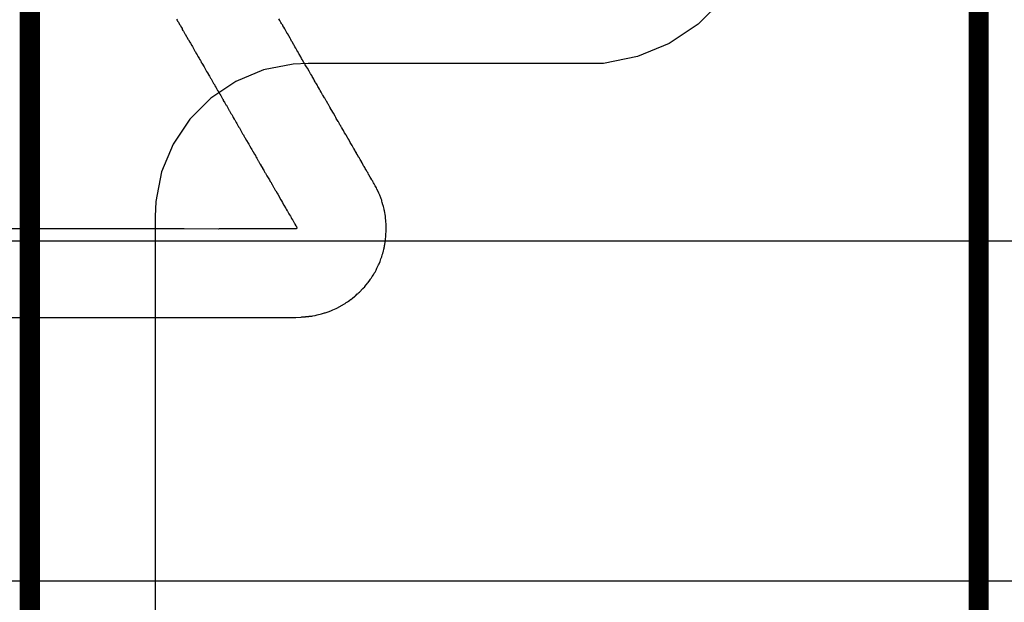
# Model space of a CAD drawing. Header units: inches. Extents: x 0 to 11.2, y -0.2 to 5.5.
# Tile 27 of 57: x 2.575 to 2.82, y 0.955 to 1.1. Entities that reach past the tile are written whole.
import ezdxf

# ---------------------------------------------------------------- set-up
doc = ezdxf.new("R2010")
doc.units = ezdxf.units.IN
doc.header["$MEASUREMENT"] = 0
for name, color, linetype in [('Bottom Layer', 5, 'Continuous'), ('Bottom Overlay', 54, 'Continuous'), ('Top Layer', 1, 'Continuous'), ('Top Overlay', 2, 'Continuous')]:
    doc.layers.add(name, color=color, linetype=linetype)

# ---------------------------------------------------------------- blocks, each defined once
blk = doc.blocks.new('B32921C3104M000_93')
at = {"layer": 'Top Overlay', "const_width": 0.005}
for points in [[(0.25591, 0.11811), (-0.25591, 0.11811)], [(0.25591, -0.11811), (-0.25591, -0.11811)]]:
    blk.add_lwpolyline(points, dxfattribs=at)

msp = doc.modelspace()

# ---------------------------------------------------------------- linework, layer by layer
at = {"layer": 'Bottom Layer'}
for p, q in [((2.75026, 1.10482), (2.74418, 1.09874)), ((2.74418, 1.09874), (2.73703, 1.09397)), ((2.73703, 1.09397), (2.72909, 1.09068)), ((2.64337, 1.08882), (2.63604, 1.08736)), ((2.6471, 1.089), (2.64337, 1.08882)), ((2.71636, 1.089), (2.6471, 1.089)), ((2.6471, 1.089), (2.6471, 1.089)), ((2.72066, 1.089), (2.71636, 1.089)), ((2.72909, 1.09068), (2.72066, 1.089)), ((2.63604, 1.08736), (2.62914, 1.0845)), ((2.62914, 1.0845), (2.62293, 1.08035)), ((2.62293, 1.08035), (2.61765, 1.07507)), ((2.61765, 1.07507), (2.6135, 1.06886)), ((2.6135, 1.06886), (2.61064, 1.06196)), ((2.61064, 1.06196), (2.60918, 1.05463)), ((2.60918, 1.05463), (2.609, 1.0509)), ((2.609, 1.0509), (2.609, 0.746))]:
    msp.add_line(p, q, dxfattribs=at)
at = {"layer": 'Bottom Overlay'}
for p, q in [((2.61432, 1.10005), (2.61449, 1.09978)), ((2.61449, 1.09978), (2.61458, 1.09956)), ((2.61458, 1.09956), (2.6148, 1.09925)), ((2.6148, 1.09925), (2.61511, 1.09867)), ((2.61511, 1.09867), (2.6152, 1.09859)), ((2.6152, 1.09859), (2.61525, 1.0985)), ((2.61525, 1.0985), (2.61556, 1.09792)), ((2.64004, 1.09969), (2.63982, 1.10009)), ((2.64035, 1.09921), (2.64004, 1.09969)), ((2.64052, 1.0989), (2.64035, 1.09921)), ((2.64057, 1.09881), (2.64052, 1.0989)), ((2.64079, 1.0985), (2.64057, 1.09881)), ((2.64083, 1.09832), (2.64079, 1.0985)), ((2.64106, 1.09801), (2.64083, 1.09832)), ((2.61556, 1.09792), (2.61573, 1.09766)), ((2.61573, 1.09766), (2.61578, 1.09748)), ((2.61578, 1.09748), (2.61595, 1.09717)), ((2.61595, 1.09717), (2.61609, 1.09704)), ((2.61609, 1.09704), (2.61644, 1.09637)), ((2.61644, 1.09637), (2.61653, 1.09628)), ((2.61653, 1.09628), (2.61724, 1.09496)), ((2.64128, 1.09761), (2.64106, 1.09801)), ((2.64137, 1.09739), (2.64128, 1.09761)), ((2.64145, 1.0973), (2.64137, 1.09739)), ((2.64181, 1.09664), (2.64145, 1.0973)), ((2.64185, 1.09655), (2.64181, 1.09664)), ((2.64199, 1.09642), (2.64185, 1.09655)), ((2.64261, 1.09527), (2.64199, 1.09642)), ((2.61724, 1.09496), (2.61733, 1.09487)), ((2.61733, 1.09487), (2.61764, 1.09429)), ((2.61764, 1.09429), (2.61781, 1.09403)), ((2.61781, 1.09403), (2.61812, 1.09345)), ((2.61812, 1.09345), (2.6183, 1.09318)), ((2.64278, 1.09496), (2.64261, 1.09527)), ((2.643, 1.09456), (2.64278, 1.09496)), ((2.64318, 1.09429), (2.643, 1.09456)), ((2.64349, 1.09372), (2.64318, 1.09429)), ((2.64354, 1.09363), (2.64349, 1.09372)), ((2.64362, 1.09354), (2.64354, 1.09363)), ((2.64384, 1.09314), (2.64362, 1.09354)), ((2.6183, 1.09318), (2.61857, 1.0927)), ((2.61857, 1.0927), (2.61892, 1.09203)), ((2.61892, 1.09203), (2.61901, 1.09195)), ((2.61901, 1.09195), (2.61905, 1.09186)), ((2.61905, 1.09186), (2.61927, 1.09146)), ((2.61927, 1.09146), (2.6195, 1.09115)), ((2.6195, 1.09115), (2.61963, 1.09084)), ((2.61963, 1.09084), (2.61967, 1.09075)), ((2.64402, 1.09283), (2.64384, 1.09314)), ((2.64438, 1.09217), (2.64402, 1.09283)), ((2.64442, 1.09208), (2.64438, 1.09217)), ((2.64451, 1.09199), (2.64442, 1.09208)), ((2.64482, 1.09141), (2.64451, 1.09199)), ((2.64491, 1.09133), (2.64482, 1.09141)), ((2.64526, 1.09066), (2.64491, 1.09133)), ((2.61967, 1.09075), (2.61998, 1.09031)), ((2.61998, 1.09031), (2.62007, 1.09009)), ((2.62007, 1.09009), (2.62029, 1.08969)), ((2.62029, 1.08969), (2.62047, 1.08942)), ((2.62047, 1.08942), (2.62051, 1.08924)), ((2.62051, 1.08924), (2.6206, 1.08916)), ((2.6206, 1.08916), (2.62065, 1.08907)), ((2.62065, 1.08907), (2.62082, 1.0888)), ((2.62082, 1.0888), (2.62105, 1.0884)), ((2.62105, 1.0884), (2.62122, 1.08814)), ((2.64548, 1.09026), (2.64526, 1.09066)), ((2.64562, 1.08995), (2.64548, 1.09026)), ((2.64575, 1.08982), (2.64562, 1.08995)), ((2.64606, 1.08924), (2.64575, 1.08982)), ((2.64624, 1.08898), (2.64606, 1.08924)), ((2.64641, 1.08867), (2.64624, 1.08898)), ((2.64672, 1.08818), (2.64641, 1.08867)), ((2.62122, 1.08814), (2.62158, 1.08747)), ((2.62158, 1.08747), (2.62184, 1.08699)), ((2.62184, 1.08699), (2.62206, 1.08668)), ((2.62206, 1.08668), (2.6222, 1.08637)), ((2.6222, 1.08637), (2.62224, 1.08628)), ((2.62224, 1.08628), (2.62255, 1.08584)), ((2.64694, 1.08778), (2.64672, 1.08818)), ((2.64734, 1.08703), (2.64694, 1.08778)), ((2.64743, 1.08694), (2.64734, 1.08703)), ((2.64774, 1.08637), (2.64743, 1.08694)), ((2.64779, 1.08628), (2.64774, 1.08637)), ((2.64801, 1.08597), (2.64779, 1.08628)), ((2.6481, 1.08575), (2.64801, 1.08597)), ((2.62255, 1.08584), (2.62282, 1.08535)), ((2.62282, 1.08535), (2.62295, 1.08513)), ((2.62295, 1.08513), (2.62357, 1.08398)), ((2.62357, 1.08398), (2.62375, 1.0838)), ((2.62375, 1.0838), (2.62379, 1.08371)), ((2.62379, 1.08371), (2.62392, 1.0834)), ((2.62392, 1.0834), (2.6241, 1.08309)), ((2.64827, 1.08548), (2.6481, 1.08575)), ((2.64849, 1.08508), (2.64827, 1.08548)), ((2.6486, 1.08484), (2.64849, 1.08508)), ((2.64889, 1.08442), (2.6486, 1.08484)), ((2.64894, 1.08424), (2.64889, 1.08442)), ((2.64916, 1.08393), (2.64894, 1.08424)), ((2.64933, 1.08362), (2.64916, 1.08393)), ((2.64942, 1.0834), (2.64933, 1.08362)), ((2.64956, 1.08327), (2.64942, 1.0834)), ((2.6241, 1.08309), (2.62419, 1.083)), ((2.62419, 1.083), (2.62428, 1.08278)), ((2.62428, 1.08278), (2.6245, 1.08238)), ((2.6245, 1.08238), (2.62459, 1.08229)), ((2.62459, 1.08229), (2.62463, 1.08221)), ((2.62463, 1.08221), (2.62494, 1.08163)), ((2.62494, 1.08163), (2.62512, 1.08136)), ((2.62512, 1.08136), (2.62534, 1.08097)), ((2.62534, 1.08097), (2.62552, 1.0807)), ((2.64973, 1.08296), (2.64956, 1.08327)), ((2.64991, 1.08256), (2.64973, 1.08296)), ((2.65013, 1.08225), (2.64991, 1.08256)), ((2.65035, 1.08185), (2.65013, 1.08225)), ((2.65071, 1.08119), (2.65035, 1.08185)), ((2.6508, 1.0811), (2.65071, 1.08119)), ((2.65115, 1.08043), (2.6508, 1.0811)), ((2.62552, 1.0807), (2.62578, 1.08021)), ((2.62578, 1.08021), (2.62592, 1.07999)), ((2.62592, 1.07999), (2.626, 1.07977)), ((2.626, 1.07977), (2.62614, 1.07955)), ((2.62614, 1.07955), (2.62627, 1.07942)), ((2.62627, 1.07942), (2.62631, 1.07933)), ((2.62631, 1.07933), (2.62645, 1.07902)), ((2.62645, 1.07902), (2.62662, 1.07871)), ((2.62662, 1.07871), (2.62676, 1.07858)), ((2.62676, 1.07858), (2.62702, 1.07809)), ((2.65124, 1.08035), (2.65115, 1.08043)), ((2.6515, 1.07986), (2.65124, 1.08035)), ((2.65159, 1.07964), (2.6515, 1.07986)), ((2.65173, 1.0795), (2.65159, 1.07964)), ((2.65204, 1.07893), (2.65173, 1.0795)), ((2.65208, 1.07884), (2.65204, 1.07893)), ((2.65217, 1.07875), (2.65208, 1.07884)), ((2.65252, 1.07809), (2.65217, 1.07875)), ((2.62702, 1.07809), (2.62746, 1.07725)), ((2.62746, 1.07725), (2.62755, 1.07716)), ((2.62755, 1.07716), (2.62791, 1.07649)), ((2.62791, 1.07649), (2.62808, 1.07623)), ((2.62808, 1.07623), (2.62835, 1.07574)), ((2.65265, 1.07787), (2.65252, 1.07809)), ((2.65272, 1.0778), (2.65265, 1.07787)), ((2.65283, 1.07751), (2.65272, 1.0778)), ((2.65301, 1.07725), (2.65283, 1.07751)), ((2.65323, 1.07685), (2.65301, 1.07725)), ((2.65341, 1.07658), (2.65323, 1.07685)), ((2.65372, 1.07601), (2.65341, 1.07658)), ((2.62835, 1.07574), (2.62848, 1.07552)), ((2.62848, 1.07552), (2.6287, 1.07512)), ((2.6287, 1.07512), (2.62879, 1.07503)), ((2.62879, 1.07503), (2.62884, 1.07495)), ((2.62884, 1.07495), (2.62919, 1.07428)), ((2.62919, 1.07428), (2.62937, 1.07402)), ((2.62937, 1.07402), (2.62963, 1.07353)), ((2.65376, 1.07592), (2.65372, 1.07601)), ((2.65385, 1.07583), (2.65376, 1.07592)), ((2.65403, 1.07552), (2.65385, 1.07583)), ((2.65412, 1.0753), (2.65403, 1.07552)), ((2.65429, 1.07503), (2.65412, 1.0753)), ((2.65456, 1.07455), (2.65429, 1.07503)), ((2.65465, 1.07446), (2.65456, 1.07455)), ((2.65491, 1.07397), (2.65465, 1.07446)), ((2.65502, 1.07373), (2.65491, 1.07397)), ((2.65522, 1.07348), (2.65502, 1.07373)), ((2.62963, 1.07353), (2.62972, 1.07344)), ((2.62972, 1.07344), (2.62981, 1.07322)), ((2.62981, 1.07322), (2.62999, 1.07291)), ((2.62999, 1.07291), (2.63017, 1.07264)), ((2.63017, 1.07264), (2.63079, 1.07149)), ((2.63079, 1.07149), (2.63101, 1.07118)), ((2.63101, 1.07118), (2.6311, 1.07096)), ((2.65527, 1.0734), (2.65522, 1.07348)), ((2.65544, 1.073), (2.65527, 1.0734)), ((2.65553, 1.07291), (2.65544, 1.073)), ((2.65575, 1.07251), (2.65553, 1.07291)), ((2.65589, 1.07229), (2.65575, 1.07251)), ((2.6562, 1.07171), (2.65589, 1.07229)), ((2.65651, 1.07127), (2.6562, 1.07171)), ((2.65655, 1.07109), (2.65651, 1.07127)), ((2.6311, 1.07096), (2.63127, 1.07065)), ((2.63127, 1.07065), (2.63136, 1.07056)), ((2.63136, 1.07056), (2.6314, 1.07047)), ((2.6314, 1.07047), (2.63171, 1.0699)), ((2.63171, 1.0699), (2.6318, 1.06981)), ((2.6318, 1.06981), (2.63216, 1.06915)), ((2.63216, 1.06915), (2.63233, 1.06888)), ((2.63233, 1.06888), (2.6326, 1.06839)), ((2.65695, 1.07052), (2.65655, 1.07109)), ((2.65699, 1.07034), (2.65695, 1.07052)), ((2.65721, 1.07003), (2.65699, 1.07034)), ((2.65761, 1.06928), (2.65721, 1.07003)), ((2.65788, 1.06879), (2.65761, 1.06928)), ((2.65806, 1.06853), (2.65788, 1.06879)), ((2.6326, 1.06839), (2.63291, 1.06782)), ((2.63291, 1.06782), (2.63311, 1.06757)), ((2.63311, 1.06757), (2.63333, 1.06709)), ((2.63333, 1.06709), (2.6334, 1.06702)), ((2.6334, 1.06702), (2.63344, 1.06693)), ((2.63344, 1.06693), (2.63375, 1.06636)), ((2.63375, 1.06636), (2.63397, 1.06605)), ((2.65841, 1.06786), (2.65806, 1.06853)), ((2.6585, 1.06777), (2.65841, 1.06786)), ((2.65872, 1.06737), (2.6585, 1.06777)), ((2.65883, 1.06713), (2.65872, 1.06737)), ((2.65912, 1.06671), (2.65883, 1.06713)), ((2.65916, 1.06653), (2.65912, 1.06671)), ((2.65938, 1.06622), (2.65916, 1.06653)), ((2.63397, 1.06605), (2.63411, 1.06574)), ((2.63411, 1.06574), (2.63415, 1.06565)), ((2.63415, 1.06565), (2.63435, 1.0654)), ((2.63435, 1.0654), (2.63468, 1.06476)), ((2.63468, 1.06476), (2.63477, 1.06467)), ((2.63477, 1.06467), (2.63512, 1.06401)), ((2.63512, 1.06401), (2.63521, 1.06392)), ((2.63521, 1.06392), (2.63539, 1.06352)), ((2.65969, 1.06565), (2.65938, 1.06622)), ((2.65978, 1.06556), (2.65969, 1.06565)), ((2.65996, 1.06525), (2.65978, 1.06556)), ((2.66005, 1.06503), (2.65996, 1.06525)), ((2.66036, 1.06459), (2.66005, 1.06503)), ((2.6604, 1.0645), (2.66036, 1.06459)), ((2.66054, 1.06419), (2.6604, 1.0645)), ((2.66062, 1.0641), (2.66054, 1.06419)), ((2.66093, 1.06352), (2.66062, 1.0641)), ((2.63539, 1.06352), (2.63543, 1.06343)), ((2.63543, 1.06343), (2.63574, 1.06299)), ((2.63574, 1.06299), (2.63579, 1.06281)), ((2.63579, 1.06281), (2.63608, 1.06239)), ((2.63608, 1.06239), (2.63619, 1.06215)), ((2.63619, 1.06215), (2.63636, 1.06184)), ((2.63636, 1.06184), (2.63645, 1.06175)), ((2.63645, 1.06175), (2.6365, 1.06166)), ((2.6365, 1.06166), (2.63685, 1.061)), ((2.66098, 1.06343), (2.66093, 1.06352)), ((2.66107, 1.06335), (2.66098, 1.06343)), ((2.66124, 1.06304), (2.66107, 1.06335)), ((2.66129, 1.06286), (2.66124, 1.06304)), ((2.66151, 1.06255), (2.66129, 1.06286)), ((2.66182, 1.06197), (2.66151, 1.06255)), ((2.66186, 1.06189), (2.66182, 1.06197)), ((2.66195, 1.0618), (2.66186, 1.06189)), ((2.662, 1.06171), (2.66195, 1.0618)), ((2.66206, 1.06164), (2.662, 1.06171)), ((2.66217, 1.06135), (2.66206, 1.06164)), ((2.66226, 1.06127), (2.66217, 1.06135)), ((2.63685, 1.061), (2.63703, 1.06073)), ((2.63703, 1.06073), (2.63729, 1.06025)), ((2.63729, 1.06025), (2.63747, 1.05998)), ((2.63747, 1.05998), (2.63769, 1.05958)), ((2.63769, 1.05958), (2.63787, 1.05932)), ((2.63787, 1.05932), (2.63798, 1.05903)), ((2.63798, 1.05903), (2.63805, 1.05896)), ((2.63805, 1.05896), (2.63822, 1.05865)), ((2.66257, 1.06069), (2.66226, 1.06127)), ((2.66275, 1.06042), (2.66257, 1.06069)), ((2.66297, 1.06003), (2.66275, 1.06042)), ((2.66306, 1.0598), (2.66297, 1.06003)), ((2.66315, 1.05972), (2.66306, 1.0598)), ((2.66319, 1.05963), (2.66315, 1.05972)), ((2.66326, 1.05956), (2.66319, 1.05963)), ((2.66337, 1.05927), (2.66326, 1.05956)), ((2.66355, 1.05901), (2.66337, 1.05927)), ((2.66381, 1.05852), (2.66355, 1.05901)), ((2.63822, 1.05865), (2.63849, 1.05817)), ((2.63849, 1.05817), (2.63858, 1.05808)), ((2.63858, 1.05808), (2.63893, 1.05741)), ((2.63893, 1.05741), (2.63902, 1.05733)), ((2.63902, 1.05733), (2.63906, 1.05724)), ((2.63906, 1.05724), (2.63937, 1.05666)), ((2.63937, 1.05666), (2.63955, 1.0564)), ((2.66397, 1.05823), (2.66381, 1.05852)), ((2.66414, 1.05797), (2.66397, 1.05823)), ((2.66425, 1.05768), (2.66414, 1.05797)), ((2.66454, 1.05713), (2.66425, 1.05768)), ((2.6647, 1.05671), (2.66454, 1.05713)), ((2.66498, 1.05615), (2.6647, 1.05671)), ((2.63955, 1.0564), (2.63986, 1.05582)), ((2.63986, 1.05582), (2.63999, 1.0556)), ((2.63999, 1.0556), (2.6403, 1.05502)), ((2.6403, 1.05502), (2.64048, 1.05476)), ((2.64048, 1.05476), (2.6407, 1.05436)), ((2.6407, 1.05436), (2.64101, 1.05378)), ((2.66505, 1.05591), (2.66498, 1.05615)), ((2.66509, 1.05573), (2.66505, 1.05591)), ((2.66518, 1.05551), (2.66509, 1.05573)), ((2.66529, 1.05527), (2.66518, 1.05551)), ((2.66543, 1.05491), (2.66529, 1.05527)), ((2.66549, 1.05467), (2.66543, 1.05491)), ((2.66558, 1.05431), (2.66549, 1.05467)), ((2.66574, 1.05381), (2.66558, 1.05431)), ((2.64101, 1.05378), (2.6411, 1.0537)), ((2.6411, 1.0537), (2.64145, 1.05303)), ((2.64145, 1.05303), (2.64159, 1.0529)), ((2.64159, 1.0529), (2.64168, 1.05268)), ((2.64168, 1.05268), (2.6419, 1.05228)), ((2.6419, 1.05228), (2.64199, 1.05219)), ((2.64199, 1.05219), (2.64234, 1.05153)), ((2.66583, 1.05358), (2.66574, 1.05381)), ((2.66587, 1.05336), (2.66583, 1.05358)), ((2.66594, 1.05299), (2.66587, 1.05336)), ((2.66602, 1.05268), (2.66594, 1.05299)), ((2.66607, 1.0525), (2.66602, 1.05268)), ((2.66614, 1.05226), (2.66607, 1.0525)), ((2.66636, 1.05093), (2.66614, 1.05226)), ((2.64234, 1.05153), (2.64247, 1.0513)), ((2.64247, 1.0513), (2.64269, 1.05091)), ((2.64269, 1.05091), (2.64292, 1.0506)), ((2.64292, 1.0506), (2.643, 1.05037)), ((2.643, 1.05037), (2.64318, 1.05006)), ((2.64318, 1.05006), (2.64327, 1.04998)), ((2.64327, 1.04998), (2.64345, 1.04958)), ((2.64345, 1.04958), (2.64362, 1.04927)), ((2.64362, 1.04927), (2.64371, 1.04918)), ((2.64371, 1.04918), (2.6438, 1.04896)), ((2.6664, 1.0504), (2.66636, 1.05093)), ((2.66645, 1.04991), (2.6664, 1.0504)), ((2.66651, 1.0486), (2.66645, 1.04991)), ((2.61629, 1.04778), (2.49153, 1.04778)), ((2.62483, 1.04774), (2.61629, 1.04778)), ((2.62496, 1.04778), (2.62483, 1.04774)), ((2.63092, 1.04776), (2.62496, 1.04778)), ((2.64254, 1.04778), (2.63092, 1.04776)), ((2.64365, 1.04783), (2.64254, 1.04778)), ((2.64378, 1.04778), (2.64365, 1.04783)), ((2.64415, 1.04781), (2.64378, 1.04778)), ((2.6438, 1.04896), (2.64402, 1.04856)), ((2.64402, 1.04856), (2.6442, 1.04838)), ((2.64429, 1.04803), (2.64415, 1.04781)), ((2.6442, 1.04838), (2.64429, 1.04803)), ((2.66649, 1.04628), (2.66653, 1.0473)), ((2.66656, 1.04847), (2.66651, 1.0486)), ((2.66653, 1.0473), (2.66656, 1.04847)), ((2.66622, 1.04389), (2.66631, 1.04446)), ((2.66631, 1.04446), (2.6664, 1.04526)), ((2.6664, 1.04526), (2.66645, 1.04579)), ((2.66645, 1.04579), (2.66649, 1.04628)), ((2.66569, 1.04168), (2.6658, 1.04205)), ((2.6658, 1.04205), (2.66585, 1.04223)), ((2.66585, 1.04223), (2.66596, 1.04274)), ((2.66596, 1.04274), (2.666, 1.04296)), ((2.666, 1.04296), (2.66605, 1.04314)), ((2.66605, 1.04314), (2.66609, 1.04336)), ((2.66609, 1.04336), (2.66616, 1.0436)), ((2.66616, 1.0436), (2.66622, 1.04389)), ((2.66476, 1.03911), (2.66501, 1.03966)), ((2.66501, 1.03966), (2.66525, 1.04035)), ((2.66525, 1.04035), (2.66545, 1.04081)), ((2.66545, 1.04081), (2.66556, 1.04132)), ((2.66556, 1.04132), (2.66569, 1.04168)), ((2.66359, 1.03674), (2.66377, 1.037)), ((2.66377, 1.037), (2.66403, 1.03749)), ((2.66403, 1.03749), (2.66425, 1.03798)), ((2.66425, 1.03798), (2.66465, 1.03882)), ((2.66465, 1.03882), (2.66476, 1.03911)), ((2.662, 1.03435), (2.66204, 1.03444)), ((2.66204, 1.03444), (2.66246, 1.03499)), ((2.66246, 1.03499), (2.66264, 1.03526)), ((2.66264, 1.03526), (2.66275, 1.03541)), ((2.66275, 1.03541), (2.66284, 1.0355)), ((2.66284, 1.0355), (2.66288, 1.03559)), ((2.66288, 1.03559), (2.66306, 1.0359)), ((2.66306, 1.0359), (2.66337, 1.03634)), ((2.66337, 1.03634), (2.66359, 1.03674)), ((2.65961, 1.03183), (2.65987, 1.03205)), ((2.65987, 1.03205), (2.66073, 1.03291)), ((2.66073, 1.03291), (2.6608, 1.03293)), ((2.6608, 1.03293), (2.66085, 1.03302)), ((2.66085, 1.03302), (2.6612, 1.03337)), ((2.6612, 1.03337), (2.66124, 1.03346)), ((2.66124, 1.03346), (2.6616, 1.03382)), ((2.6616, 1.03382), (2.66164, 1.03391)), ((2.66164, 1.03391), (2.66186, 1.03422)), ((2.66186, 1.03422), (2.662, 1.03435)), ((2.65662, 1.02941), (2.65693, 1.02959)), ((2.65693, 1.02959), (2.65715, 1.02981)), ((2.65715, 1.02981), (2.65746, 1.02999)), ((2.65746, 1.02999), (2.65764, 1.03017)), ((2.65764, 1.03017), (2.65772, 1.03021)), ((2.65772, 1.03021), (2.65812, 1.03052)), ((2.65812, 1.03052), (2.65868, 1.03094)), ((2.65868, 1.03094), (2.6587, 1.03101)), ((2.6587, 1.03101), (2.65879, 1.03105)), ((2.65879, 1.03105), (2.65887, 1.03114)), ((2.65887, 1.03114), (2.65896, 1.03118)), ((2.65896, 1.03118), (2.65936, 1.03158)), ((2.65936, 1.03158), (2.65945, 1.03163)), ((2.65945, 1.03163), (2.65956, 1.03174)), ((2.65956, 1.03174), (2.65961, 1.03183)), ((2.65164, 1.02696), (2.65186, 1.02704)), ((2.65186, 1.02704), (2.6521, 1.02715)), ((2.6521, 1.02715), (2.65279, 1.0274)), ((2.65279, 1.0274), (2.65327, 1.02762)), ((2.65327, 1.02762), (2.65407, 1.02797)), ((2.65407, 1.02797), (2.65423, 1.02804)), ((2.65423, 1.02804), (2.6556, 1.02875)), ((2.6556, 1.02875), (2.65573, 1.02888)), ((2.65573, 1.02888), (2.65582, 1.02893)), ((2.65582, 1.02893), (2.65631, 1.02919)), ((2.65631, 1.02919), (2.65662, 1.02941)), ((2.41758, 1.02572), (2.64391, 1.02569)), ((2.64391, 1.02569), (2.64404, 1.02574)), ((2.64404, 1.02574), (2.64537, 1.02578)), ((2.64537, 1.02578), (2.64551, 1.02583)), ((2.64551, 1.02583), (2.64643, 1.02587)), ((2.64643, 1.02587), (2.64657, 1.02592)), ((2.64657, 1.02592), (2.64728, 1.02596)), ((2.64728, 1.02596), (2.64741, 1.026)), ((2.64741, 1.026), (2.64801, 1.02607)), ((2.64801, 1.02607), (2.64827, 1.02611)), ((2.64827, 1.02611), (2.64885, 1.0262)), ((2.64885, 1.0262), (2.64909, 1.02627)), ((2.64909, 1.02627), (2.64938, 1.02634)), ((2.64938, 1.02634), (2.65044, 1.0266)), ((2.65044, 1.0266), (2.65122, 1.02684)), ((2.65122, 1.02684), (2.65139, 1.02689)), ((2.65139, 1.02689), (2.65164, 1.02696))]:
    msp.add_line(p, q, dxfattribs=at)
at = {"layer": 'Top Layer'}
for p, q in [((2.55206, 1.04481), (3.36838, 1.04481)), ((3.28262, 0.96), (2.42983, 0.96))]:
    msp.add_line(p, q, dxfattribs=at)

# ---------------------------------------------------------------- block references
at = {"rotation": 270}
msp.add_blockref('B32921C3104M000_93', (2.69595, 1.03234), dxfattribs=at)

doc.saveas('drawing.dxf')
